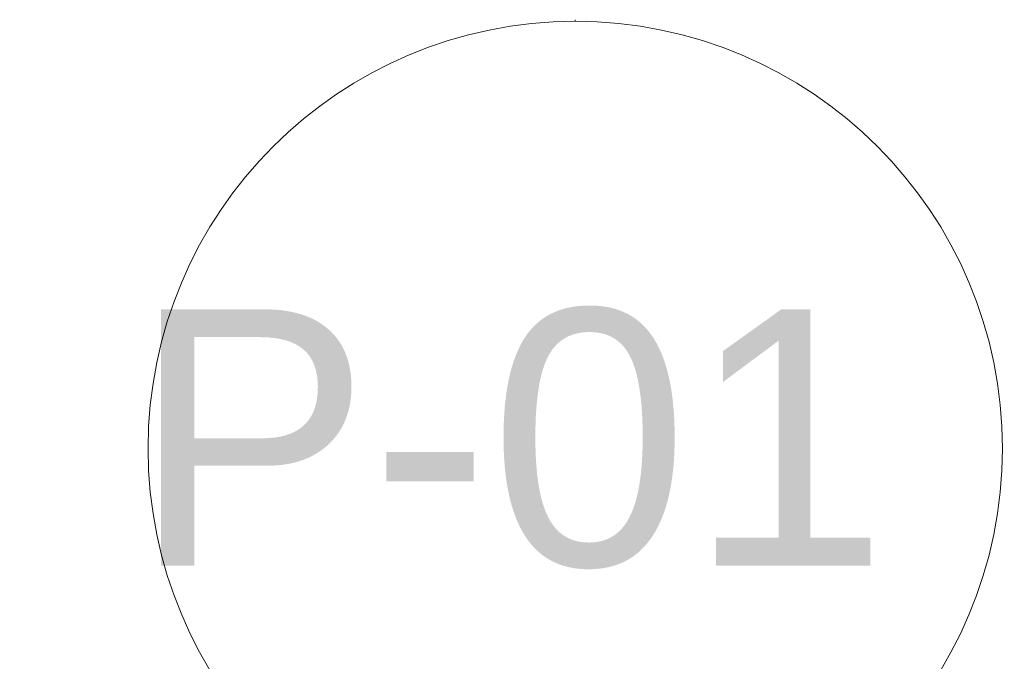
# Model space of a CAD drawing. Header units: millimetres. Extents: x -30280 to 19093, y -18706 to 4378.
# Tile 123 of 206: x -9667 to -8514, y -13364 to -12613. Entities that reach past the tile are written whole.
import ezdxf

# ---------------------------------------------------------------- set-up
doc = ezdxf.new("R2010")
doc.units = ezdxf.units.MM
doc.header["$MEASUREMENT"] = 0
doc.linetypes.add('Wipeout_Contour', pattern=[1000, 0, -1000])
doc.layers.add('02_ACAB_Anotacio Portes', color=7, linetype='Continuous')
doc.layers.add('02_ACAB_Anotacio Portes_Pluma_Nº__46', color=5, linetype='Continuous', lineweight=5)
doc.styles.add('Estilo_Generado_1', font='arial.ttf')

# ---------------------------------------------------------------- blocks, each defined once
blk = doc.blocks.new('Etiqueta_8_1', base_point=(-9016.4, -12614))
at = {"color": 254, "linetype": 'Wipeout_Contour', "lineweight": 0, "ltscale": 541260.678615}
blk.add_wipeout([(-9516.4, -13115), (-9516.4, -13115), (-9505.5, -13218.9), (-9473.2, -13318.3), (-9420.9, -13408.9), (-9351, -13486.6), (-9266.4, -13548), (-9170.9, -13590.5), (-9068.7, -13612.2), (-8964.1, -13612.2), (-8861.9, -13590.5), (-8766.4, -13548), (-8681.8, -13486.6), (-8611.9, -13408.9), (-8559.6, -13318.3), (-8527.3, -13218.9), (-8516.4, -13115), (-8516.4, -13115), (-8516.4, -13115), (-8527.3, -13011), (-8559.6, -12911.6), (-8611.9, -12821.1), (-8681.8, -12743.4), (-8766.4, -12682), (-8861.9, -12639.5), (-8964.1, -12617.7), (-9068.7, -12617.7), (-9170.9, -12639.5), (-9266.4, -12682), (-9351, -12743.4), (-9420.9, -12821.1), (-9473.2, -12911.6), (-9505.5, -13011)], dxfattribs=at).dxf.layer = '02_ACAB_Anotacio Portes'
at = {"layer": '02_ACAB_Anotacio Portes_Pluma_Nº__46', "color": 5, "linetype": 'Continuous', "lineweight": 5}
for p, q in [((-9016.4, -12613.1), (-9016.4, -12614.9)), ((-9016.4, -12614.9), (-9016.4, -12615))]:
    blk.add_line(p, q, dxfattribs=at)
at = {"layer": '02_ACAB_Anotacio Portes_Pluma_Nº__46', "color": 5, "linetype": 'Continuous', "lineweight": 5, "flags": 128}
blk.add_lwpolyline([(-9516.4, -13115, 1), (-8516.4, -13115, 1)], format="xyb", close=True, dxfattribs=at)
at = {"layer": '02_ACAB_Anotacio Portes_Pluma_Nº__46', "color": 5, "lineweight": 5, "insert": (-9016.4, -12952.1), "char_height": 300, "attachment_point": 2, "style": 'Estilo_Generado_1'}
blk.add_mtext('\\A1;{\\pqc;\\pt0,46000;\\fArial|b0|i0|c0|p0;\\W1.000000;P-01\\fArial|b0|i0|c0|p0;\\W1.000000;\\A1{\\H.66x;\\S^  ;}\\fArial|b0|i0|c0|p0;\\W1.000000;\\fArial|b0|i0|c0|p0;\\W1.000000;\\A1{\\H.66x;\\S^  ;}\\fArial|b0|i0|c0|p0;\\W1.000000; \\fArial|b0|i0|c0|p0;\\W1.000000;\\fArial|b0|i0|c0|p0;\\W1.000000;\\fArial|b0|i0|c0|p0;\\W1.000000;\\fArial|b0|i0|c0|p0;\\W1.000000;\\fArial|b0|i0|c0|p0;\\W1.000000;\\fArial|b0|i0|c0|p0;\\W1.000000;\\fArial|b0|i0|c0|p0;\\W1.000000;\\fArial|b0|i0|c0|p0;\\W1.000000;\\fArial|b0|i0|c0|p0;\\W1.000000;\\fArial|b0|i0|c0|p0;\\W1.000000;\\fArial|b0|i0|c0|p0;\\W1.000000;\\fArial|b0|i0|c0|p0;\\W1.000000;\\fArial|b0|i0|c0|p0;\\W1.000000;\\fArial|b0|i0|c0|p0;\\W1.000000;\\fArial|b0|i0|c0|p0;\\W1.000000;\\fArial|b0|i0|c0|p0;\\W1.000000;\\fArial|b0|i0|c0|p0;\\W1.000000;\\fArial|b0|i0|c0|p0;\\W1.000000;\\fArial|b0|i0|c0|p0;\\W1.000000;\\fArial|b0|i0|c0|p0;\\W1.000000;\\fArial|b0|i0|c0|p0;\\W1.000000;\\fArial|b0|i0|c0|p0;\\W1.000000;\\fArial|b0|i0|c0|p0;\\W1.000000;\\fArial|b0|i0|c0|p0;\\W1.000000;\\fArial|b0|i0|c0|p0;\\W1.000000;\\fArial|b0|i0|c0|p0;\\W1.000000;\\fArial|b0|i0|c0|p0;\\W1.000000;\\fArial|b0|i0|c0|p0;\\W1.000000;\\fArial|b0|i0|c0|p0;\\W1.000000;\\fArial|b0|i0|c0|p0;\\W1.000000;\\fArial|b0|i0|c0|p0;\\W1.000000;\\fArial|b0|i0|c0|p0;\\W1.000000;\\fArial|b0|i0|c0|p0;\\W1.000000;\\fArial|b0|i0|c0|p0;\\W1.000000;\\fArial|b0|i0|c0|p0;\\W1.000000;\\fArial|b0|i0|c0|p0;\\W1.000000;\\fArial|b0|i0|c0|p0;\\W1.000000;\\fArial|b0|i0|c0|p0;\\W1.000000;\\fArial|b0|i0|c0|p0;\\W1.000000;\\fArial|b0|i0|c0|p0;\\W1.000000;\\fArial|b0|i0|c0|p0;\\W1.000000;\\fArial|b0|i0|c0|p0;\\W1.000000;\\fArial|b0|i0|c0|p0;\\W1.000000;}', dxfattribs=at)

msp = doc.modelspace()

# ---------------------------------------------------------------- block references
at = {"layer": '02_ACAB_Anotacio Portes', "color": 5, "linetype": 'Continuous', "lineweight": 5}
msp.add_blockref('Etiqueta_8_1', (-9016.4, -12614), dxfattribs=at)

doc.saveas('drawing.dxf')
